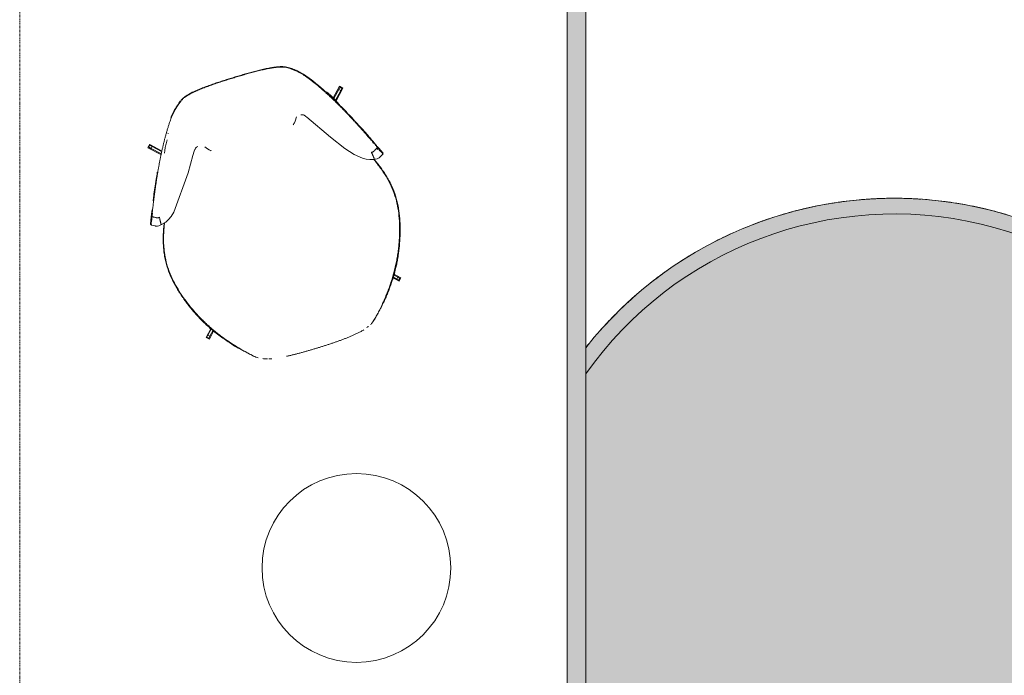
# Model space of a CAD drawing. Header units: millimetres. Extents: x -281 to 121694, y -16481 to 65128.
# Tile 233 of 256: x 82000 to 85130, y 18734 to 20817. Entities that reach past the tile are written whole.
import ezdxf

# ---------------------------------------------------------------- set-up
doc = ezdxf.new("R2010")
doc.units = ezdxf.units.MM
doc.linetypes.add('Grid Line', pattern=[12, 6, -2, 2, -2])
for name, color, linetype, lineweight in [('A--L$07A__Stramien', 1, 'Continuous', 5), ('A--L34__BalustradesLeuningen', 1, 'Continuous', 5), ('A--L82__LosseGebruikersInvent', 1, 'Continuous', 5), ('A--LD21__DetailPenFijnHidden', 1, 'Continuous', 5)]:
    doc.layers.add(name, color=color, linetype=linetype, lineweight=lineweight)

# ---------------------------------------------------------------- blocks, each defined once
blk = doc.blocks.new('NLRS_34_RAI_upright array_gen_cpz - NLRS_34_11_02_RAI_railing entree hal_gen_cpz-73054545-L_80_ 12')
at = {"layer": 'A--L34__BalustradesLeuningen'}
blk.add_hatch(color=256, dxfattribs=at).paths.add_polyline_path([(30, 100), (-30, 100), (-30, -6400), (30, -6400), (30, -712.7)])
for p, q in [((-30, 100), (-30, -6400)), ((30, -6400), (30, 100))]:
    blk.add_line(p, q, dxfattribs=at)
blk = doc.blocks.new('NLRS_82_FU_LB_tafel bijzet bella_hay_cpz - _tafel bijzet hay__bella_ø 600 h 320-44456152-L_80_ 12')
at = {"layer": 'A--L82__LosseGebruikersInvent'}
for start, end in [(360, 180), (180, 360)]:
    blk.add_arc((0, 0), 300, start, end, dxfattribs=at)
blk = doc.blocks.new('NLRS_82_FU_LB_stoel lounge take a line for a walk_moroso_cpz - 82_10_XX_stoel lounge_moroso_take a line for a walk-34868980-L_80_ 12')
at = {"layer": 'A--L82__LosseGebruikersInvent'}
for p, q in [((-323.6, 315.5), (-315.2, 324)), ((-291, 282.9), (-323.6, 315.5)), ((-320.2, 316), (-315.2, 320.9)), ((-315.2, 324), (-284.9, 293.7)), ((-314.9, 310.7), (-309.9, 315.6)), ((-286, 291.7), (-309.9, 315.6)), ((-248.9, 340.5), (-249.6, 339.7)), ((-247.2, 338.7), (-247.8, 338)), ((284.5, 292.9), (315.5, 323.8)), ((310.5, 314.9), (285.9, 290.3)), ((323.9, 315.4), (290, 281.4)), ((310.5, 314.9), (315.8, 320.1)), ((310.5, 314.9), (315.4, 309.9)), ((320.7, 315.2), (315.4, 309.9)), ((315.5, 323.8), (323.9, 315.4)), ((315.8, 320.1), (320.7, 315.2)), ((-314.9, 310.7), (-289.6, 285.4)), ((288.9, 283.4), (315.4, 309.9)), ((-378.3, 95.8), (-380.6, 96.8)), ((373.3, 95.7), (371.5, 99.2)), ((378.8, 96.8), (376.5, 95.8)), ((-384.8, 79), (-387, 80.1)), ((386.2, 80.1), (384, 78.9)), ((-323.6, -315.3), (-299.9, -291.5)), ((-298.8, -293.3), (-315.7, -310.2)), ((-310.8, -315.2), (-315.7, -310.2)), ((-293.3, -301.8), (-315.1, -323.6)), ((-310.8, -315.2), (-295, -299.4)), ((315.6, -323.6), (298.8, -306.9)), ((299.9, -305.2), (310.4, -315.7)), ((315.3, -310.8), (303.9, -299.3)), ((305.6, -296.9), (324, -315.2)), ((315.3, -310.8), (310.4, -315.7)), ((315.3, -310.8), (320.6, -316)), ((-315.1, -323.6), (-323.6, -315.3)), ((-316.1, -320.5), (-321, -315.5)), ((315.7, -321), (310.4, -315.7)), ((324, -315.2), (315.6, -323.6)), ((320.6, -316), (315.7, -321)), ((-240, -371.2), (-241.6, -371.6)), ((251.3, -371.6), (249.6, -371.2))]:
    blk.add_line(p, q, dxfattribs=at)
at = {"layer": 'A--L82__LosseGebruikersInvent', "flags": 128}
for points in [[(-258.4, 321.5), (-265.1, 310.6), (-266.9, 307.3), (-268.8, 303.7), (-270.8, 299.7), (-275.1, 291), (-278.7, 283.6)], [(-173.6, 272.4), (-175.1, 272), (-179.2, 269.7), (-181.5, 267.5), (-182.9, 266), (-186, 262.1), (-194.1, 250.4), (-225, 201.9), (-304.6, 95.2), (-317, 85), (-328.4, 77.8), (-338.8, 73), (-347.4, 70.4), (-354, 69.2), (-354.1, 69.2)], [(-170.7, 272.8), (-170.7, 272.8), (-171.4, 272.8), (-172.8, 272.6), (-173.6, 272.4)], [(-134.2, 247.4), (-134.3, 247.5), (-134.6, 247.7), (-135, 248), (-136, 248.8), (-138, 250.5), (-139.8, 252.2), (-143.6, 256.1), (-150.1, 264.7)], [(157.1, 270.9), (148.6, 259.5), (144.4, 254.7), (142.5, 252.8), (140.8, 251.2), (140, 250.5), (139.6, 250.1), (139.3, 249.9), (139.2, 249.8), (139.1, 249.8)], [(174.5, 272.4), (173.8, 272.6), (172.7, 272.8), (172.1, 272.8), (171.9, 272.8)], [(353.6, 69.2), (339.2, 72.8), (328.7, 77.5), (318.3, 84.1), (297.1, 102.6), (273.8, 130.4), (241, 177.7), (187.7, 260.5), (185.4, 263.6), (183.6, 265.9), (182.1, 267.5), (181, 268.8), (179.2, 270.3), (174.5, 272.4)], [(-354.1, 69.2), (-356.2, 68.9), (-363.2, 68.4), (-367.4, 68.6), (-370.6, 69.3), (-371.9, 69.8), (-373.1, 70.3), (-374.5, 71), (-386.2, 77.7)], [(385.2, 77.7), (384.4, 77.2), (373.9, 71.3), (371.1, 69.8), (369.8, 69.4), (367.4, 68.8), (363, 68.4), (356, 68.8), (353.6, 69.2)]]:
    blk.add_lwpolyline(points, dxfattribs=at)
at = {"layer": 'A--L82__LosseGebruikersInvent'}
for centre, major_axis, ratio, start_param, end_param in [((-312, 307.8), (-8.25, 8.25), 0.000008, 5.072324, 6.166572), ((-307, 312.7), (-8.25, 8.25), 0.000008, 5.072324, 6.166572), ((-312.8, -307.3), (8.25, 8.25), 0.000003, 1.930742, 3.02499), ((-307.9, -312.3), (8.25, 8.25), 0.000003, 1.930742, 3.02499)]:
    blk.add_ellipse(centre, major_axis=major_axis, ratio=ratio, start_param=start_param, end_param=end_param, dxfattribs=at)
for points, knots in [([(217.5, 393.8), (213, 398.9), (206.8, 405.2), (199.9, 411.3), (196, 414.5), (193.2, 416.9), (190.2, 419.3), (186.1, 422.6), (180.7, 426.7), (173.4, 431.3), (165.5, 434.9), (157.9, 437.6), (150.1, 439.7), (143.6, 441), (138.2, 442), (134, 442.7), (129.8, 443.3), (124.2, 444.1), (117.3, 444.9), (109.1, 445.7), (100.7, 446.4), (92.2, 447), (84, 447.5), (75.7, 447.9), (67.2, 448.2), (58.7, 448.5), (50.1, 448.7), (41.5, 448.9), (33, 449.1), (24.5, 449.2), (16.2, 449.2), (7.8, 449.3), (-0.6, 449.3), (-9.1, 449.3), (-17.6, 449.2), (-26, 449.2), (-34.5, 449.1), (-43, 448.9), (-51.4, 448.7), (-59.8, 448.5), (-68.3, 448.2), (-76.7, 447.9), (-85.1, 447.5), (-93.4, 447), (-102, 446.4), (-110.3, 445.7), (-118.4, 444.9), (-125.3, 444.1), (-130.8, 443.4), (-135.1, 442.8), (-139.4, 442.1), (-144.7, 441.1), (-151.3, 439.8), (-159.1, 437.7), (-166.9, 435), (-174.8, 431.3), (-182.2, 426.8), (-187.7, 422.6), (-191.8, 419.2), (-194.8, 416.8), (-197.7, 414.5), (-201.6, 411.2), (-208.4, 405.1), (-214.7, 398.8), (-219.1, 393.8)], [0, 0, 0, 0, 0.035714, 0.053571, 0.0625, 0.071429, 0.080357, 0.089286, 0.107143, 0.125, 0.142857, 0.160714, 0.178571, 0.196429, 0.205357, 0.214286, 0.223214, 0.232143, 0.25, 0.267857, 0.285714, 0.303571, 0.321429, 0.339286, 0.357143, 0.375, 0.392857, 0.410714, 0.428571, 0.446429, 0.464286, 0.482143, 0.5, 0.517857, 0.535714, 0.553571, 0.571429, 0.589286, 0.607143, 0.625, 0.642857, 0.660714, 0.678571, 0.696429, 0.714286, 0.732143, 0.75, 0.767857, 0.776786, 0.785714, 0.794643, 0.803571, 0.821429, 0.839286, 0.857143, 0.875, 0.892857, 0.910714, 0.919643, 0.928571, 0.9375, 0.946429, 0.964286, 1, 1, 1, 1]), ([(-217.4, 393.3), (-213, 398.3), (-206.8, 404.5), (-200, 410.5), (-196.2, 413.8), (-193.4, 416.1), (-190.5, 418.5), (-186.4, 421.8), (-181, 425.9), (-173.7, 430.4), (-165.9, 434), (-158.3, 436.6), (-150.5, 438.7), (-144.1, 440), (-138.7, 441), (-134.6, 441.6), (-130.3, 442.2), (-124.8, 443), (-118, 443.8), (-109.9, 444.5), (-101.6, 445.2), (-93.2, 445.8), (-84.9, 446.3), (-76.6, 446.7), (-68.2, 447), (-59.7, 447.3), (-51.2, 447.5), (-42.8, 447.7), (-31.5, 447.9), (-20.4, 448), (-9.4, 448), (1.8, 448), (15.9, 448), (29.9, 447.9), (41.1, 447.7), (49.4, 447.5), (57.7, 447.3), (66.1, 447), (74.5, 446.7), (82.8, 446.3), (91.1, 445.8), (98.1, 445.3), (103.7, 444.9), (109.2, 444.4), (115.9, 443.8), (122.7, 443), (128.2, 442.3), (132.4, 441.7), (136.6, 441), (142, 440.1), (148.4, 438.8), (156.2, 436.8), (163.9, 434.1), (171.8, 430.5), (179.2, 426), (184.6, 421.8), (188.7, 418.5), (191.6, 416.2), (194.4, 413.8), (198.3, 410.6), (205.1, 404.6), (211.3, 398.3), (215.7, 393.3)], [0, 0, 0, 0, 0.035714, 0.053571, 0.0625, 0.071429, 0.080357, 0.089286, 0.107143, 0.125, 0.142857, 0.160714, 0.178571, 0.196429, 0.205357, 0.214286, 0.223214, 0.232143, 0.25, 0.267857, 0.285714, 0.303571, 0.321429, 0.339286, 0.357143, 0.375, 0.392857, 0.410714, 0.428571, 0.464286, 0.482143, 0.5, 0.535714, 0.571429, 0.589286, 0.607143, 0.625, 0.642857, 0.660714, 0.678571, 0.696429, 0.714286, 0.723214, 0.732143, 0.75, 0.767857, 0.776786, 0.785714, 0.794643, 0.803571, 0.821429, 0.839286, 0.857143, 0.875, 0.892857, 0.910714, 0.919643, 0.928571, 0.9375, 0.946429, 0.964286, 1, 1, 1, 1]), ([(-375.9, 102.3), (-373.8, 107.2), (-370.2, 115.7), (-364.7, 128.4), (-360.4, 138.3), (-356, 148.3), (-351.6, 158.1), (-347.9, 166.1), (-344.9, 172.6), (-342.6, 177.6), (-340.4, 182.4), (-337.5, 188.7), (-334, 196.1), (-330.5, 203.4), (-327.6, 209.4), (-325.3, 214.1), (-323, 218.8), (-319.9, 225.2), (-315.9, 233.2), (-311.1, 242.7), (-306.2, 252.3), (-301.3, 261.7), (-296.3, 270.9), (-291.4, 280.1), (-286.3, 289.3), (-281.1, 298.4), (-275.9, 307.4), (-270.6, 316.4), (-265.1, 325.5), (-259.5, 334.4), (-253.9, 343.2), (-248.2, 351.9), (-242.2, 360.8), (-236, 369.6), (-227.7, 380.9), (-221.5, 388.7), (-217.4, 393.3)], [0, 0, 0, 0, 0.0625, 0.09375, 0.125, 0.15625, 0.1875, 0.21875, 0.234375, 0.25, 0.265625, 0.28125, 0.3125, 0.34375, 0.359375, 0.375, 0.390625, 0.40625, 0.4375, 0.46875, 0.5, 0.53125, 0.5625, 0.59375, 0.625, 0.65625, 0.6875, 0.71875, 0.75, 0.78125, 0.8125, 0.84375, 0.875, 0.90625, 0.9375, 1, 1, 1, 1]), ([(215.7, 393.3), (219.8, 388.5), (226.2, 380.5), (234.6, 369.1), (240.8, 360.2), (246.7, 351.5), (252.2, 343), (257.6, 334.5), (263.1, 325.7), (268.6, 316.6), (273.9, 307.5), (279.2, 298.4), (284.4, 289.2), (289.5, 280), (294.4, 270.9), (299.3, 261.7), (304.2, 252.4), (309.1, 242.8), (313.9, 233.2), (318.7, 223.6), (323.4, 213.9), (328, 204.5), (332.3, 195.4), (335.9, 187.7), (338.8, 181.4), (341.1, 176.6), (343.3, 171.8), (346.1, 165.6), (349.5, 158), (353, 150.3), (355.9, 143.9), (358.8, 137.3), (361, 132.2), (362.5, 128.8), (362.6, 128.7)], [0, 0, 0, 0, 0.0625, 0.09375, 0.125, 0.15625, 0.1875, 0.21875, 0.25, 0.28125, 0.3125, 0.34375, 0.375, 0.40625, 0.4375, 0.46875, 0.5, 0.53125, 0.5625, 0.59375, 0.625, 0.65625, 0.6875, 0.71875, 0.734375, 0.75, 0.765625, 0.78125, 0.8125, 0.84375, 0.859375, 0.875, 0.90625, 0.9074327, 0.9074327, 0.9074327, 0.9074327]), ([(378.8, 96.8), (377.8, 98.9), (375.9, 102.9), (372.6, 110.2), (369.3, 117.9), (366.6, 124.4), (363.6, 131.3), (360.5, 138.5), (357.4, 145.4), (354.6, 151.7), (351.9, 157.6), (349.5, 162.9), (347.2, 168), (344.9, 173), (342.9, 177.3), (341.2, 180.9), (339.4, 184.8), (337, 189.7), (334.3, 195.4), (331.6, 201), (328.1, 208.3), (324.5, 215.6), (320.9, 222.9), (318.1, 228.5), (315.3, 234), (311.7, 241.3), (307.1, 250.3), (302.4, 259.2), (298.6, 266.3), (295.2, 272.7), (291.3, 279.9), (285.4, 290.6), (279.4, 301.3), (273.2, 311.9), (266.9, 322.6), (259.2, 335.3), (249.4, 350.5), (238.9, 366.2), (228.1, 381), (221, 389.8), (217.5, 393.8)], [0, 0, 0, 0, 0.035714, 0.071429, 0.089286, 0.107143, 0.125, 0.142857, 0.160714, 0.178571, 0.196429, 0.214286, 0.232143, 0.25, 0.267857, 0.276786, 0.285714, 0.303571, 0.321429, 0.339286, 0.357143, 0.392857, 0.410714, 0.428571, 0.446429, 0.464286, 0.5, 0.535714, 0.553571, 0.571429, 0.598214, 0.625, 0.678571, 0.705357, 0.732143, 0.785714, 0.839286, 0.892857, 0.946429, 1, 1, 1, 1]), ([(267.5, 318.4), (268, 318.1), (269.2, 317.1), (271.2, 315), (273.3, 312.3), (275.8, 308.7), (279.6, 302.5), (284.6, 293.1), (288.6, 285), (291.5, 278.4), (293.8, 273.1), (295.5, 269.2), (296.3, 267.3)], [0.0218609, 0.0218609, 0.0218609, 0.0218609, 0.05, 0.075, 0.1, 0.125, 0.15, 0.2, 0.25, 0.275, 0.3, 0.3239631, 0.3239631, 0.3239631, 0.3239631]), ([(268.2, 319.7), (269.2, 319.4), (271.5, 317.7), (275.7, 312.3), (279.8, 305.9), (283.2, 299.8), (285.9, 294.7), (288.6, 289.2), (292.1, 281.7), (296.5, 271.6), (300.2, 262.4), (302.2, 257.4), (302.4, 257)], [0, 0, 0, 0, 0.05, 0.1, 0.15, 0.175, 0.2, 0.225, 0.25, 0.3, 0.35, 0.3542078, 0.3542078, 0.3542078, 0.3542078]), ([(271.8, 313.3), (271.6, 313.5), (270.8, 314.5), (269.6, 315.8), (268.7, 316.6), (268.3, 316.9)], [0.92046634, 0.92046634, 0.92046634, 0.92046634, 0.925, 0.95, 0.96648697, 0.96648697, 0.96648697, 0.96648697]), ([(-317.9, 232.6), (-321.4, 225.6), (-329.2, 209.9), (-340.5, 186.5), (-350.2, 165.5), (-355.6, 153.8), (-357.7, 149)], [0.4503386, 0.4503386, 0.4503386, 0.4503386, 0.5, 0.5625, 0.625, 0.671875, 0.671875, 0.671875, 0.671875]), ([(363.7, 126.2), (364.7, 123.9), (366.2, 120.3), (367.8, 116.7), (368.3, 115.4)], [0.91534769, 0.91534769, 0.91534769, 0.91534769, 0.9375, 0.95111981, 0.95111981, 0.95111981, 0.95111981]), ([(-380.6, 96.8), (-380.9, 95.9), (-381.5, 94.1), (-382.5, 91.3), (-383.7, 88.4), (-384.9, 85.6), (-385.8, 83.5), (-386.4, 82.1), (-386.8, 81.1), (-387.1, 80.5), (-387.1, 80.2), (-386.9, 80.1), (-386.3, 80.3), (-385.6, 80.6), (-385.1, 80.9), (-385.1, 80.9)], [0, 0, 0, 0, 0.0357143, 0.0714286, 0.1071429, 0.1428571, 0.1785714, 0.2142857, 0.25, 0.2857143, 0.3214286, 0.3571429, 0.4285714, 0.5, 0.502875, 0.502875, 0.502875, 0.502875]), ([(-384, 78.5), (-384.1, 78.5), (-384.4, 78.3), (-384.8, 78.1), (-385.2, 77.9), (-385.6, 77.8), (-385.9, 77.7), (-386.1, 77.7), (-386.2, 77.8), (-386.2, 78), (-386, 78.6), (-385.7, 79.4), (-385.1, 80.8), (-384, 83.2), (-382.1, 87.7), (-379.4, 94), (-377.1, 99.3), (-375.9, 102.3)], [0.4830404, 0.4830404, 0.4830404, 0.4830404, 0.5, 0.5277778, 0.5555556, 0.5833333, 0.6111111, 0.6388889, 0.6666667, 0.6944444, 0.7222222, 0.75, 0.7777778, 0.8333333, 0.8888889, 0.9444444, 1, 1, 1, 1]), ([(-369.2, 122.6), (-370.3, 120.2), (-372.9, 114), (-376.1, 106.7), (-378.6, 101.1), (-379.9, 98.2), (-380.6, 96.8)], [0.7764984, 0.7764984, 0.7764984, 0.7764984, 0.8125, 0.875, 0.9375, 1, 1, 1, 1]), ([(-379.7, 91.8), (-379.5, 92.4), (-379, 93.7), (-378.6, 95.1), (-378.3, 95.8)], [0.9243385, 0.9243385, 0.9243385, 0.9243385, 0.95833333, 1, 1, 1, 1]), ([(-378.3, 95.8), (-377.3, 97.9), (-375.5, 101.9), (-372.8, 107.9), (-371.2, 111.7), (-371, 112)], [0, 0, 0, 0, 0.03571429, 0.07142857, 0.07406334, 0.07406334, 0.07406334, 0.07406334]), ([(-365.9, 96.5), (-367.5, 97.5), (-370.1, 98.9), (-373.4, 100.8), (-375.1, 101.8), (-375.9, 102.3)], [-0.4444444, -0.4444444, -0.4444444, -0.4444444, -0.2222222, -0.1111111, 0, 0, 0, 0]), ([(-353, 93.4), (-353.4, 93.3), (-354.2, 93.2), (-355.8, 93), (-357.5, 93.1), (-359.4, 93.4), (-360.7, 93.9), (-362, 94.5), (-363.3, 95.1), (-364.6, 95.8), (-365.5, 96.3), (-365.9, 96.5)], [-1, -1, -1, -1, -0.9444444, -0.8888889, -0.7777778, -0.7222222, -0.6666667, -0.6111111, -0.5555556, -0.5, -0.4444444, -0.4444444, -0.4444444, -0.4444444]), ([(374, 102.3), (373.2, 101.8), (371.5, 100.8), (369, 99.4), (366.5, 98), (364.4, 96.8), (362.7, 95.8), (361.4, 95.1), (360.1, 94.5), (358.8, 93.9), (357.4, 93.4), (355.6, 93.1), (353.9, 93), (352.3, 93.2), (351.6, 93.3), (351.2, 93.4)], [-1, -1, -1, -1, -0.888889, -0.777778, -0.666667, -0.555556, -0.5, -0.444444, -0.388889, -0.333333, -0.277778, -0.222222, -0.111111, -0.055556, 0, 0, 0, 0]), ([(370.1, 111.4), (370.2, 111.1), (371.6, 107.9), (372.9, 104.8), (374, 102.3)], [0.96531104, 0.96531104, 0.96531104, 0.96531104, 0.96875, 1, 1, 1, 1]), ([(374, 102.3), (375.3, 99.3), (377.6, 93.9), (380.4, 87.7), (382.5, 83.2), (383.7, 80.7), (384.5, 79.3), (384.9, 78.5), (385.1, 78), (385.2, 77.8), (385.2, 77.7), (385.1, 77.7), (384.9, 77.8), (384.5, 77.9), (384, 78.2), (383.4, 78.6), (383.1, 78.9), (383, 79)], [0, 0, 0, 0, 0.0555556, 0.1111111, 0.1666667, 0.2222222, 0.25, 0.2777778, 0.3055556, 0.3333333, 0.3611111, 0.3888889, 0.4166667, 0.4444444, 0.5, 0.5277778, 0.5428321, 0.5428321, 0.5428321, 0.5428321]), ([(376.5, 95.8), (376.8, 94.8), (377.5, 93), (378.3, 91.1), (378.7, 90.1), (378.7, 90.1)], [0, 0, 0, 0, 0.03571429, 0.07142857, 0.07296316, 0.07296316, 0.07296316, 0.07296316]), ([(382.6, 83.1), (382.8, 82.8), (383.6, 81.8), (384.7, 80.9), (385.6, 80.4), (386.1, 80.1), (386.2, 80.1), (385.9, 80.7), (385.2, 82.1), (384.2, 84), (383.1, 86.3), (381.8, 89.1), (380.7, 91.6), (379.8, 94), (379.2, 95.7), (378.8, 96.8)], [0.3501367, 0.3501367, 0.3501367, 0.3501367, 0.375, 0.4375, 0.5, 0.5625, 0.625, 0.6875, 0.75, 0.78125, 0.8125, 0.875, 0.90625, 0.9375, 1, 1, 1, 1]), ([(-344.1, 72.5), (-344.7, 71), (-346.5, 66.8), (-349.5, 59.7), (-352.7, 51.5), (-355.8, 43.2), (-358.8, 34.8), (-361.5, 26.3), (-364.9, 14.9), (-368.7, 0.6), (-372.3, -16.9), (-374.7, -34.5), (-376.1, -52.1), (-376.3, -75.6), (-373.6, -104.5), (-368.1, -132.9), (-362.4, -155.1), (-358.3, -168.8), (-354.8, -179.7), (-352.1, -187.7), (-349.2, -195.6), (-346.2, -203.6), (-343, -211.5), (-338.7, -222), (-333.8, -233), (-328.3, -244.5), (-322, -257.1), (-313.7, -272.4), (-303.1, -290.3), (-291.9, -307.4), (-280, -324), (-267.1, -340.7), (-254.4, -356.3), (-245.9, -366.5), (-241.6, -371.6)], [0.4766107, 0.4766107, 0.4766107, 0.4766107, 0.4814815, 0.4907407, 0.5, 0.5092593, 0.5185185, 0.5277778, 0.537037, 0.5555556, 0.5740741, 0.5925926, 0.6111111, 0.6296296, 0.6666667, 0.7037037, 0.7222222, 0.7407407, 0.75, 0.7592593, 0.7685185, 0.7777778, 0.787037, 0.7962963, 0.8148148, 0.8263889, 0.837963, 0.8611111, 0.8842593, 0.9074074, 0.9305556, 0.9537037, 0.9768519, 1, 1, 1, 1]), ([(-234, -377.4), (-240, -370.8), (-249.6, -359.9), (-262.2, -344.4), (-271.5, -332.4), (-279, -322.2), (-284.8, -314), (-289, -307.8), (-293.2, -301.6), (-297.2, -295.4), (-301.1, -289.1), (-306.3, -280.6), (-312.6, -269.8), (-322.2, -252.3), (-333.4, -229.5), (-345.4, -201.3), (-355.7, -172.4), (-364.3, -142.7), (-370.8, -112.2), (-374, -86.2), (-374.9, -65.1), (-374.4, -43.8), (-372, -22.6), (-368.4, -4.3), (-366, 6.1), (-364, 13.9), (-361.8, 21.6), (-358.6, 31.7), (-354.3, 44.4), (-349.1, 57.9), (-345.2, 67.3), (-343.4, 71.4), (-342.8, 72.9)], [0, 0, 0, 0, 0.0333333, 0.05, 0.0666667, 0.0833333, 0.0916667, 0.1, 0.1083333, 0.1166667, 0.125, 0.1333333, 0.15, 0.1666667, 0.2, 0.2333333, 0.2666667, 0.3, 0.3333333, 0.3666667, 0.3833333, 0.4, 0.4333333, 0.45, 0.4583333, 0.4666667, 0.475, 0.4833333, 0.5, 0.5166667, 0.525, 0.5298543, 0.5298543, 0.5298543, 0.5298543]), ([(-353.2, 69.8), (-353.3, 69.7), (-353.5, 69.5), (-353.8, 69.2), (-354.1, 69.2), (-354.4, 69.2), (-354.6, 69.3), (-354.7, 69.6), (-354.8, 70.1), (-354.8, 70.8), (-354.9, 71.8), (-354.9, 73.1), (-354.8, 74.6), (-354.8, 76.3), (-354.7, 77.9), (-354.6, 79.4), (-354.5, 80.7), (-354.4, 82.1), (-354.3, 84.1), (-354, 86.7), (-353.6, 89.9), (-353.3, 92.2), (-353, 93.4)], [-0.5555556, -0.5555556, -0.5555556, -0.5555556, -0.5277778, -0.5, -0.4444444, -0.3888889, -0.3611111, -0.3333333, -0.3055556, -0.2777778, -0.25, -0.2222222, -0.1944444, -0.1666667, -0.1388889, -0.125, -0.1111111, -0.0972222, -0.0833333, -0.0555556, -0.0277778, 0, 0, 0, 0]), ([(351.4, 70.4), (351.8, 69.6), (353.3, 66.2), (355.7, 60.1), (358.8, 52.3), (361.7, 44.5), (364.5, 36.7), (367.1, 28.8), (369.5, 20.8), (372.6, 10.2), (377.2, -8.7), (381.7, -36), (383, -68.9), (380.3, -101.5), (374.3, -134.6), (366.8, -162.3), (359.4, -185), (353.2, -201.8), (346.6, -218.1), (339.4, -234.3), (331.8, -250.1), (323.5, -265.8), (314.9, -281.1), (307.3, -293.5), (301, -303.3), (296.3, -310.4), (291.6, -317.2), (286.8, -324.1), (281.6, -331.1), (276, -338.6), (270.1, -346.1), (264.3, -353.3), (258.9, -359.9), (251.8, -368.2), (246.8, -373.8), (243.6, -377.4)], [0.471256, 0.471256, 0.471256, 0.471256, 0.4741379, 0.4827586, 0.4913793, 0.5, 0.5086207, 0.5172414, 0.5258621, 0.5344828, 0.5517241, 0.5862069, 0.6206897, 0.6551724, 0.6896552, 0.7284483, 0.7478448, 0.7672414, 0.7866379, 0.8060345, 0.825431, 0.8448276, 0.8642241, 0.8836207, 0.893319, 0.9030172, 0.9127155, 0.9224138, 0.9321121, 0.9418103, 0.9515086, 0.9612069, 0.9709052, 0.9806034, 1, 1, 1, 1]), ([(251.3, -371.6), (254.5, -367.7), (260.9, -360), (270.4, -348.4), (279.9, -336.4), (289.1, -324.1), (297.9, -311.8), (309.2, -295), (319.8, -277.5), (329.5, -259.5), (338.8, -240.9), (349.6, -216.8), (360.8, -187.2), (370.3, -156.9), (377.8, -125.8), (382.8, -93.9), (384.6, -61.2), (382.6, -33.8), (379.1, -12), (375.5, 4.2), (371.9, 17.6), (368.6, 28.2), (366, 36.2), (363.3, 43.8), (359.6, 53.8), (356.1, 62.3), (353.4, 68.8), (352.9, 69.9)], [0, 0, 0, 0, 0.0172414, 0.0344828, 0.0517241, 0.0689655, 0.0862069, 0.1034483, 0.137931, 0.1551724, 0.1724138, 0.2068966, 0.2413793, 0.2758621, 0.3103448, 0.3448276, 0.3793103, 0.4137931, 0.4310345, 0.4482759, 0.4655172, 0.4741379, 0.4827586, 0.4913793, 0.5, 0.5172414, 0.5207166, 0.5207166, 0.5207166, 0.5207166]), ([(351.2, 93.4), (351.4, 92.2), (351.8, 89.9), (352.3, 86.7), (352.6, 84.1), (352.8, 82.1), (353, 80.7), (353.1, 79.4), (353.2, 77.9), (353.4, 76.3), (353.5, 74.6), (353.6, 73.1), (353.7, 71.8), (353.7, 70.8), (353.8, 70.1), (353.8, 69.6), (353.7, 69.3), (353.7, 69.2), (353.6, 69.2), (353.6, 69.2)], [-1, -1, -1, -1, -0.9722222, -0.9444444, -0.9166667, -0.9027778, -0.8888889, -0.875, -0.8611111, -0.8333333, -0.8055556, -0.7777778, -0.75, -0.7222222, -0.6944444, -0.6666667, -0.6388889, -0.6111111, -0.567108, -0.567108, -0.567108, -0.567108]), ([(353.6, 69.2), (353.6, 69.2), (353.5, 69.2), (353.3, 69.2), (353.1, 69.5), (353, 69.7), (352.9, 69.8)], [-0.5665988, -0.5665988, -0.5665988, -0.5665988, -0.5555556, -0.5, -0.4722222, -0.4444444, -0.4444444, -0.4444444, -0.4444444]), ([(-348.7, -191.4), (-349.2, -190), (-350, -187.7), (-350.8, -185.5), (-351.1, -184.5)], [0.236622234, 0.236622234, 0.236622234, 0.236622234, 0.24137931, 0.244539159, 0.244539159, 0.244539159, 0.244539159]), ([(364, -170.3), (363.9, -170.8), (363, -173.7), (362.1, -176.6), (361.3, -179)], [0.739125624, 0.739125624, 0.739125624, 0.739125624, 0.740740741, 0.749057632, 0.749057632, 0.749057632, 0.749057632]), ([(-273.6, -329.5), (-275.1, -327.7), (-279.5, -321.7), (-286.9, -311.5), (-295.5, -298.8), (-303.7, -285.9), (-311.5, -272.7), (-318.8, -259.3), (-328.2, -240.9), (-336, -223.7), (-341.2, -211.1), (-342.3, -208.2)], [0.0610152, 0.0610152, 0.0610152, 0.0610152, 0.0689655, 0.0862069, 0.1034483, 0.1206897, 0.137931, 0.1551724, 0.1724138, 0.2068966, 0.216992, 0.216992, 0.216992, 0.216992]), ([(354.7, -197.8), (354, -199.7), (352.2, -204.3), (349.4, -211.5), (345.2, -221.9), (340.4, -232.9), (335, -244.4), (328.8, -257), (320.6, -272.3), (310.2, -290), (299.1, -307.1), (290, -320), (284.6, -327.3), (283.2, -329.2)], [0.7709242, 0.7709242, 0.7709242, 0.7709242, 0.7777778, 0.787037, 0.7962963, 0.8148148, 0.8263889, 0.837963, 0.8611111, 0.8842593, 0.9074074, 0.9305556, 0.9382173, 0.9382173, 0.9382173, 0.9382173]), ([(-257.2, -350.4), (-257.8, -349.6), (-259.6, -347.3), (-261.5, -345.1), (-262.6, -343.6)], [0.030923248, 0.030923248, 0.030923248, 0.030923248, 0.034482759, 0.04076925, 0.04076925, 0.04076925, 0.04076925]), ([(279, -334.7), (277.6, -336.5), (272, -343.8), (262.2, -355.9), (253.8, -366.1), (249.6, -371.2)], [0.94593525, 0.94593525, 0.94593525, 0.94593525, 0.9537037, 0.97685185, 1, 1, 1, 1]), ([(-241.6, -371.6), (-237.9, -375.3), (-232.1, -381), (-224.3, -388.7), (-218.4, -394.4), (-212.5, -400.2), (-206.6, -406), (-201, -411.5), (-196.3, -415.9), (-193.3, -418.5), (-192.2, -419.4)], [0, 0, 0, 0, 0.03125, 0.046875, 0.0625, 0.078125, 0.09375, 0.109375, 0.125, 0.1334807, 0.1334807, 0.1334807, 0.1334807]), ([(199.2, -421.9), (199.3, -421.8), (201.5, -420.1), (205.5, -416.8), (210.8, -411.8), (217.9, -404.8), (227.2, -395.6), (239.1, -383.8), (247.3, -375.7), (251.3, -371.6)], [0.8585302, 0.8585302, 0.8585302, 0.8585302, 0.859375, 0.875, 0.890625, 0.90625, 0.9375, 0.96875, 1, 1, 1, 1]), ([(-183.9, -425.7), (-186.3, -424.1), (-190.7, -420.9), (-196.5, -415.8), (-201.9, -410.5), (-207.4, -405), (-213.3, -399.1), (-221.6, -390.7), (-228.6, -383.2), (-234, -377.4)], [0.8461538, 0.8461538, 0.8461538, 0.8461538, 0.8653846, 0.8846154, 0.9038462, 0.9230769, 0.9423077, 0.9615385, 1, 1, 1, 1]), ([(243.6, -377.4), (241.2, -380), (236.5, -385.1), (230, -392.1), (224.7, -397.5), (220.6, -401.7), (217.5, -404.8), (214.4, -407.9), (210.1, -412.3), (204.3, -417.8), (196.7, -424.1), (191.2, -427.6), (188.4, -429.1)], [0, 0, 0, 0, 0.0192308, 0.0384615, 0.0576923, 0.0673077, 0.0769231, 0.0865385, 0.0961538, 0.1153846, 0.1346154, 0.1538462, 0.1538462, 0.1538462, 0.1538462]), ([(-170.5, -432.4), (-169.5, -432.8), (-165.8, -434.3), (-161.3, -435.8), (-157.7, -436.8), (-156.9, -437)], [0.18144708, 0.18144708, 0.18144708, 0.18144708, 0.1875, 0.203125, 0.20761966, 0.20761966, 0.20761966, 0.20761966]), ([(173.7, -435.1), (175, -434.6), (177.2, -433.9), (179.3, -433), (180.1, -432.7)], [0.80483693, 0.80483693, 0.80483693, 0.80483693, 0.8125, 0.81739921, 0.81739921, 0.81739921, 0.81739921]), ([(162.6, -438.9), (162, -439), (159.8, -439.6), (155.8, -440.5), (150.6, -441.6), (145.4, -442.5), (138.6, -443.7), (130.3, -444.9), (122, -445.9), (115.3, -446.6), (110.1, -447), (104.9, -447.5), (98.1, -448), (89.6, -448.6), (79.4, -449.2), (69.1, -449.6), (58.6, -450), (48.2, -450.3), (37.7, -450.5), (27.2, -450.6), (16.8, -450.7), (6.6, -450.7), (-3.7, -450.7), (-14.1, -450.7), (-24.5, -450.5), (-34.8, -450.3), (-43.4, -450.1), (-50.3, -449.9), (-55.6, -449.7), (-60.7, -449.5), (-67.3, -449.2), (-75.5, -448.8), (-83.9, -448.3), (-91, -447.8), (-94.7, -447.5), (-96.6, -447.3)], [0.2080222, 0.2080222, 0.2080222, 0.2080222, 0.2115385, 0.2211538, 0.2307692, 0.2403846, 0.25, 0.2692308, 0.2884615, 0.2980769, 0.3076923, 0.3173077, 0.3269231, 0.3461538, 0.3653846, 0.3846154, 0.4038462, 0.4230769, 0.4423077, 0.4615385, 0.4807692, 0.5, 0.5192308, 0.5384615, 0.5576923, 0.5769231, 0.5961538, 0.6057692, 0.6153846, 0.625, 0.6346154, 0.6538462, 0.6730769, 0.6826923, 0.6923077, 0.6923077, 0.6923077, 0.6923077])]:
    blk.add_open_spline(points, degree=3, knots=knots, dxfattribs=at)
for points in [[(-219.1, 393.8), (-221.2, 391.4), (-223.4, 388.7), (-225.6, 385.9)], [(266.6, 319.7), (267, 319.9), (267.5, 320), (268.2, 319.7)], [(374.8, 99.4), (375.4, 98.1), (375.9, 96.9), (376.5, 95.8)], [(-384.8, 79), (-384.9, 79), (-384.9, 79.2), (-384.8, 79.5)], [(383.8, 79.4), (383.9, 79.2), (384, 79), (384, 78.9), (383.8, 79), (383.6, 79), (383.5, 79.1)], [(384, 79.8), (384, 79.9), (384, 79.9), (384, 79.9)], [(-240, -371.2), (-243.2, -367.4), (-246.3, -363.5), (-249.5, -359.7)], [(-235.8, -375.3), (-237.2, -373.9), (-238.6, -372.5), (-240, -371.2)], [(249.6, -371.2), (248.1, -372.8), (246.4, -374.4), (244.8, -376)], [(-143.6, -440.9), (-146.6, -440.3), (-149.5, -439.6), (-152.4, -438.9)]]:
    blk.add_open_spline(points, degree=3, dxfattribs=at)
blk = doc.blocks.new('NLRS_30_DO_WB_tourniquette-SH_gen_cpz - 31_34_01_tourniquette glasinvulling 3 vleugels_gen_gen_dxh_2500x2870-9149764-L_80_ 12')
at = {"layer": 'A--LD21__DetailPenFijnHidden'}
h = blk.add_hatch(color=256, dxfattribs=at)
h.paths.add_polyline_path([(0, 1250), (-122.5, 1244), (-243.9, 1226), (-362.9, 1196.2), (-478.4, 1154.8), (-589.2, 1102.4), (-694.5, 1039.3), (-793, 966.3), (-883.9, 883.9), (-966.3, 793), (-1044.7, 685.5), (-1106.3, 581), (-1156.7, 473.2), (-1185, 394.1), (-1185, 179.1), (-1175.4, 241.6), (-1143.6, 362.9), (-1102.4, 473.9), (-1044.9, 589.2), (-978, 694.5), (-910.5, 781.6), (-826.8, 869.8), (-733, 950), (-634.8, 1018.4), (-528.5, 1077.4), (-416.8, 1125.3), (-300.8, 1161.7), (-181.7, 1186.2), (-60.8, 1198.5), (60.8, 1198.5), (181.7, 1186.2), (300.8, 1161.7), (416.8, 1125.3), (528.5, 1077.4), (634.8, 1018.4), (734.5, 948.9), (826.8, 869.8), (910.5, 781.6), (980, 691.9), (980, 774.5), (966.3, 793), (883.9, 883.9), (793, 966.3), (694.5, 1039.3), (589.2, 1102.4), (478.4, 1154.8), (353.7, 1198.5), (243.9, 1226), (122.5, 1244), (60.8, 1247)])
h.paths.add_polyline_path([(-1185, -179.1), (-1185, -394.1), (-1154.8, -478.4), (-1102.4, -589.2), (-1039.3, -694.5), (-966.3, -793), (-879.9, -887.5), (-793, -966.3), (-694.5, -1039.3), (-589.2, -1102.4), (-478.4, -1154.8), (-353.7, -1198.5), (-243.9, -1226), (-122.5, -1244), (0, -1250), (122.5, -1244), (243.9, -1226), (362.9, -1196.2), (478.4, -1154.8), (589.2, -1102.4), (694.5, -1039.3), (793, -966.3), (883.9, -883.9), (966.3, -793), (980, -774.5), (980, -691.9), (910.5, -781.6), (826.8, -869.8), (734.5, -948.9), (634.8, -1018.4), (528.5, -1077.4), (416.8, -1125.3), (300.8, -1161.7), (181.7, -1186.2), (60.8, -1198.5), (-60.8, -1198.5), (-181.7, -1186.2), (-300.8, -1161.7), (-416.8, -1125.3), (-528.5, -1077.4), (-634.8, -1018.4), (-734.5, -948.9), (-826.8, -869.8), (-910.5, -781.6), (-984.9, -685.5), (-1049.2, -582.4), (-1106.4, -463.3), (-1145, -359.2), (-1175.4, -241.6)])
blk.add_hatch(color=256, dxfattribs=at).paths.add_polyline_path([(60.8, 1198.5), (-60.8, 1198.5), (-181.7, 1186.2), (-300.8, 1161.7), (-416.8, 1125.3), (-528.5, 1077.4), (-634.8, 1018.4), (-734.5, 948.9), (-826.8, 869.8), (-910.5, 781.6), (-984.9, 685.5), (-1049.2, 582.4), (-1106.3, 463.6), (-1145, 359.2), (-1175.4, 241.6), (-1185, 173.1), (-1185, -179.1), (-1175.4, -241.6), (-1145, -359.2), (-1102.7, -473.2), (-1049.2, -582.4), (-984.9, -685.5), (-910.5, -781.6), (-826.8, -869.8), (-734.5, -948.9), (-634.8, -1018.4), (-528.5, -1077.4), (-416.8, -1125.3), (-300.8, -1161.7), (-181.7, -1186.2), (-60.8, -1198.5), (60.8, -1198.5), (181.7, -1186.2), (300.8, -1161.7), (416.8, -1125.3), (528.5, -1077.4), (634.8, -1018.4), (734.5, -948.9), (826.8, -869.8), (910.5, -781.6), (980, -691.2), (980, 691.9), (910.5, 781.6), (826.8, 869.8), (734.5, 948.9), (634.8, 1018.4), (528.5, 1077.4), (416.8, 1125.3), (300.8, 1161.7), (181.7, 1186.2)])
h = blk.add_hatch(color=256, dxfattribs=at)
h.paths.add_polyline_path([(-401.8, 1182.2), (-454.1, 1164.6), (-452.3, 1164.2), (-416.8, 1176.9)])
h.paths.add_polyline_path([(-514.5, 1137.7), (-560.3, 1117.4), (-560.3, 1116.1), (-528.5, 1131.1)])
h.paths.add_polyline_path([(514.6, 1137.7), (575, 1109.1), (560.3, 1117.4), (528.5, 1131.5)])
h.paths.add_polyline_path([(-621.8, 1082.9), (-669, 1055.4), (-663.4, 1057.9), (-631, 1077.4)])
h.paths.add_polyline_path([(621.8, 1082.9), (669, 1055.4), (661.6, 1060.6), (631.6, 1077.4)])
h.paths.add_polyline_path([(723, 1018.2), (760.4, 991.9), (757.2, 994.6), (734.5, 1010.2)])
h.paths.add_polyline_path([(817.4, 944.2), (844, 920), (846.2, 920), (826.8, 936.3)])
h.paths.add_polyline_path([(846.2, -920), (844, -920), (826.8, -936.3)])
h.paths.add_polyline_path([(775.5, -979.3), (734.5, -1010.2), (760, -992.2)])
h.paths.add_polyline_path([(-678.4, -1049), (-661.6, -1060.6), (-634.8, -1075.1), (-667.6, -1055.4)])
h.paths.add_polyline_path([(678.3, -1049), (634.8, -1075.6), (669, -1055.4)])
h.paths.add_polyline_path([(-575, -1109.1), (-560.3, -1117.4), (-558.2, -1117.1), (-562.1, -1115.3)])
h.paths.add_polyline_path([(575, -1109.1), (542.5, -1125.3), (560.3, -1117.4)])
h.paths.add_polyline_path([(-466.5, -1159.1), (-454.1, -1164.6), (-459.2, -1161.7)])
h.paths.add_polyline_path([(-353.7, -1198.5), (-344.1, -1201.7), (-345.4, -1200.5)])
h.paths.add_polyline_path([(-237.6, -1226.9), (-231.1, -1228.5), (-232, -1227.7)])
h.paths.add_polyline_path([(-119.4, -1244.1), (-116, -1244.6), (-116.5, -1244.3)])
for p, q in [((844, 920), (846.2, 920)), ((844, 920), (846.2, 920)), ((846.2, -920), (844, -920)), ((846.2, -920), (844, -920))]:
    blk.add_line(p, q, dxfattribs=at)
for radius, start, end in [(1250, 38.3176, 161.6039), (1250, 101.375, 106.7886), (1250, 97.3006, 100.9607), (1250, 95.9599, 99.9168), (1250, 84.5199, 95.4801), (1250, 91.146, 93.9212), (1250, 88.854, 91.146), (1250, 86.0788, 88.854), (1250, 80.0832, 84.0401), (1250, 79.0394, 82.6994), (1250, 73.2114, 78.625), (1200, 35.2223, 171.404), (1200, 35.2223, 171.404), (1250, 103.1411, 106.4419), (1250, 73.5582, 76.859), (1250, 107.9996, 112.2033), (1250, 108.773, 111.9238), (1250, 67.7967, 71.9475), (1250, 68.0763, 71.2271), (1250, 114.1824, 117.6202), (1250, 114.3354, 117.4066), (1250, 62.3798, 65.8176), (1250, 62.5936, 65.6647), (1250, 119.8295, 123.0398), (1250, 119.8661, 122.8906), (1250, 56.9602, 60.1705), (1250, 57.1097, 60.134), (1250, 51.5366, 54.6479), (1250, 51.6244, 54.6203), (1250, 47.3918, 49.1737), (1250, 47.3918, 49.1168), (1250, 45.1156, 47.3918), (1250, 44.107, 44.8776), (1250, 41.5829, 44.107), (1250, 38.3577, 38.9893), (1200, 188.596, 324.7777), (1200, 188.596, 324.7777), (1250, 198.3961, 321.6824), (1250, 321.0107, 321.6423), (1250, 315.893, 318.4171), (1250, 315.1224, 315.893), (1250, 312.6082, 314.8844), (1250, 310.8263, 312.6082), (1250, 310.8836, 312.6082), (1250, 305.3521, 308.4634), (1250, 305.3799, 308.3757), (1250, 236.9602, 240.1705), (1250, 237.1097, 240.134), (1250, 299.8295, 303.0398), (1250, 299.8661, 302.8906), (1250, 242.3798, 245.8176), (1250, 242.5936, 245.6647), (1250, 294.1824, 297.6202), (1250, 294.3354, 297.4066), (1250, 247.7967, 252.0004), (1250, 288.0525, 292.2033), (1250, 248.0763, 251.2271), (1250, 288.773, 291.9238), (1250, 253.2114, 258.625), (1250, 253.5582, 256.859), (1250, 281.375, 286.7886), (1250, 283.1411, 286.4419), (1250, 259.0394, 262.6994), (1250, 260.0832, 264.0401), (1250, 264.5199, 275.4801), (1250, 266.0788, 268.854), (1250, 268.854, 271.146), (1250, 271.146, 273.9212), (1250, 275.9599, 279.9168), (1250, 277.3006, 280.9607)]:
    blk.add_arc((0, 0), radius, start, end, dxfattribs=at)

msp = doc.modelspace()

# ---------------------------------------------------------------- linework, layer by layer
at = {"layer": 'A--L$07A__Stramien', "linetype": 'Grid Line'}
msp.add_line((82000, 64428.4), (82000, 5044.8), dxfattribs=at)

# ---------------------------------------------------------------- block references
at = {"layer": 'A--L34__BalustradesLeuningen', "rotation": 180}
msp.add_blockref('NLRS_34_RAI_upright array_gen_cpz - NLRS_34_11_02_RAI_railing entree hal_gen_cpz-73054545-L_80_ 12', (83770, 16205), dxfattribs=at)
at = {"layer": 'A--L82__LosseGebruikersInvent', "rotation": 17.03138572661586}
msp.add_blockref('NLRS_82_FU_LB_stoel lounge take a line for a walk_moroso_cpz - 82_10_XX_stoel lounge_moroso_take a line for a walk-34868980-L_80_ 12', (82809.5, 20203.7), dxfattribs=at)
at = {"layer": 'A--L82__LosseGebruikersInvent'}
msp.add_blockref('NLRS_82_FU_LB_tafel bijzet bella_hay_cpz - _tafel bijzet hay__bella_ø 600 h 320-44456152-L_80_ 12', (83070.3, 19075.2), dxfattribs=at)
at = {"layer": 'A--LD21__DetailPenFijnHidden', "rotation": 180}
msp.add_blockref('NLRS_30_DO_WB_tourniquette-SH_gen_cpz - 31_34_01_tourniquette glasinvulling 3 vleugels_gen_gen_dxh_2500x2870-9149764-L_80_ 12', (84780, 19000), dxfattribs=at)

doc.saveas('drawing.dxf')
